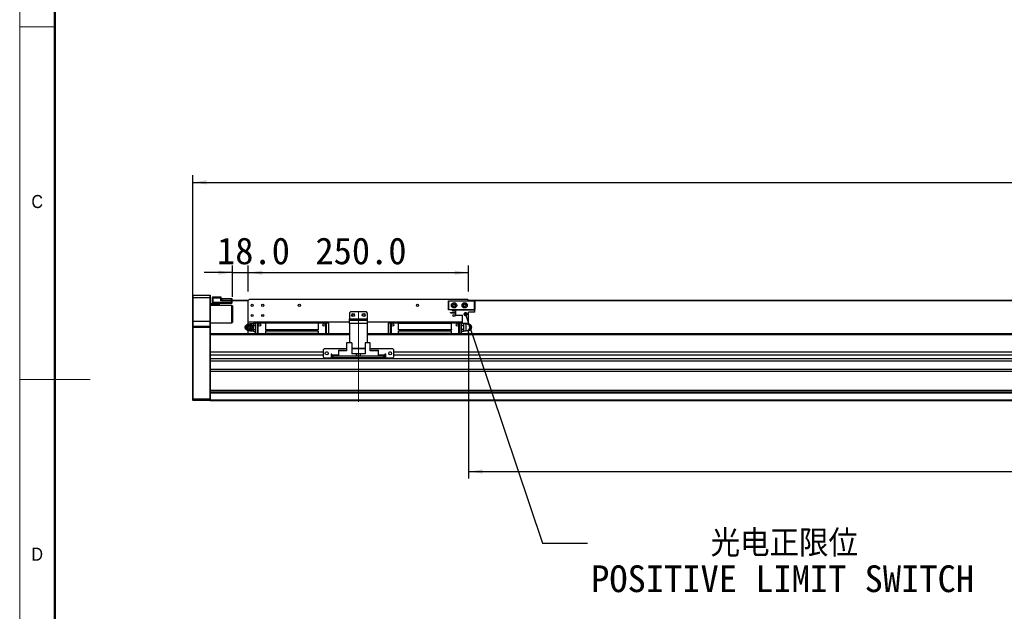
# Model space of a CAD drawing. Header units: millimetres. Extents: x 40 to 3320, y 40 to 2336.
# Tile 2 of 11: x 40 to 1157, y 925 to 1596. Entities that reach past the tile are written whole.
import ezdxf

# ---------------------------------------------------------------- set-up
doc = ezdxf.new("R2010")
doc.units = ezdxf.units.MM
doc.header["$LTSCALE"] = 8
doc.linetypes.add('CENTERX2', pattern=[20.32, 12.7, -2.54, 2.54, -2.54])
doc.layers.add('DIMNS', color=7, linetype='Continuous')
doc.styles.add('SLDTEXTSTYLE0', font='Gothic.ttf', dxfattribs={"width": 0.913})
doc.styles.add('SLDTEXTSTYLE7', font='txt')
doc.styles.add('SLDTEXTSTYLE8', font='txt', dxfattribs={"bigfont": 'bigfont'})
doc.dimstyles.new('SLDDIMSTYLE0', dxfattribs={"dimtxt": 30.4, "dimasz": 16, "dimexe": 0, "dimexo": 0.0625, "dimgap": 7.6, "dimtad": 2, "dimdec": 1, "dimrnd": 1e-09, "dimzin": 4, "dimdsep": 46, "dimtxsty": 'SLDTEXTSTYLE7', "dimsah": 1, "dimcen": 0.09, "dimadec": 0, "dimazin": 1, "dimtfac": 1, "dimtdec": 1, "dimtmove": 0, "dimatfit": 0, "dimfxl": 0, "dimfrac": 2, "dimtolj": 1, "dimtzin": 12, "dimarcsym": 0})
doc.dimstyles.new('SLDDIMSTYLE1', dxfattribs={"dimtxt": 30.4, "dimasz": 16, "dimexe": 0, "dimexo": 0.0625, "dimgap": 7.6, "dimtad": 2, "dimdec": 1, "dimrnd": 1e-09, "dimzin": 4, "dimdsep": 46, "dimtxsty": 'SLDTEXTSTYLE7', "dimsah": 1, "dimcen": 0.09, "dimadec": 0, "dimazin": 1, "dimtfac": 1, "dimtdec": 1, "dimtofl": 0, "dimtmove": 0, "dimatfit": 3, "dimfxl": 0, "dimfrac": 2, "dimtolj": 1, "dimtzin": 12, "dimarcsym": 0})
doc.dimstyles.new('SLDDIMSTYLE4', dxfattribs={"dimtxt": 0.18, "dimasz": 4.8, "dimexe": 0, "dimexo": 0.0625, "dimgap": 0, "dimtad": 0, "dimtih": 1, "dimtoh": 1, "dimdec": 0, "dimrnd": 1e-09, "dimzin": 0, "dimdsep": 46, "dimtxsty": 'Standard', "dimblk1": 'DOT', "dimblk2": 'DOT', "dimsah": 1, "dimcen": 0.09, "dimadec": 0, "dimazin": 0, "dimtfac": 4.8, "dimtdec": 0, "dimtofl": 0, "dimtmove": 0, "dimatfit": 3, "dimldrblk": 'DOT', "dimfxl": 0, "dimfrac": 2, "dimtolj": 1, "dimtzin": 0, "dimarcsym": 0})

# ---------------------------------------------------------------- blocks, each defined once
blk = doc.blocks.new('_D_8')
at = {"layer": 'DIMNS'}
for p, q in [((236.2, 1257.2), (236.2, 1419.5)), ((2472.2, 1257.2), (2472.2, 1419.5)), ((236.2, 1411.5), (2472.2, 1411.5))]:
    blk.add_line(p, q, dxfattribs=at)
for points in [[(236.2, 1411.5), (252.2, 1409.1), (252.2, 1413.9)], [(2472.2, 1411.5), (2456.2, 1413.9), (2456.2, 1409.1)]]:
    blk.add_solid(points, dxfattribs=at)
at = {"layer": 'DIMNS', "insert": (1274.2, 1451.4), "char_height": 30.4, "attachment_point": 1, "style": 'SLDTEXTSTYLE7'}
blk.add_mtext('2236.0', dxfattribs=at)
blk = doc.blocks.new('_D_10')
at = {"layer": 'DIMNS'}
for p, q in [((299.2, 1287.7), (299.2, 1317.1)), ((299.2, 1309.1), (549.2, 1309.1)), ((549.2, 1287.7), (549.2, 1317.1))]:
    blk.add_line(p, q, dxfattribs=at)
for points in [[(299.2, 1309.1), (315.2, 1306.7), (315.2, 1311.5)], [(549.2, 1309.1), (533.2, 1311.5), (533.2, 1306.7)]]:
    blk.add_solid(points, dxfattribs=at)
at = {"layer": 'DIMNS', "insert": (375.4, 1349), "char_height": 30.4, "attachment_point": 1, "style": 'SLDTEXTSTYLE7'}
blk.add_mtext('250.0', dxfattribs=at)
blk = doc.blocks.new('_D_11')
at = {"layer": 'DIMNS'}
for p, q in [((281.2, 1309.1), (249.2, 1309.1)), ((281.2, 1281.7), (281.2, 1317.1)), ((281.2, 1309.1), (299.2, 1309.1)), ((299.2, 1287.7), (299.2, 1317.1)), ((299.2, 1309.1), (338.7, 1309.1))]:
    blk.add_line(p, q, dxfattribs=at)
for points in [[(281.2, 1309.1), (265.2, 1311.5), (265.2, 1306.7)], [(299.2, 1309.1), (315.2, 1306.7), (315.2, 1311.5)]]:
    blk.add_solid(points, dxfattribs=at)
at = {"layer": 'DIMNS', "insert": (263.8, 1349), "char_height": 30.4, "attachment_point": 1, "style": 'SLDTEXTSTYLE7'}
blk.add_mtext('18.0', dxfattribs=at)
blk = doc.blocks.new('_D_12')
at = {"layer": 'DIMNS'}
for p, q in [((549.2, 1241.4), (549.2, 1075.5)), ((2129.2, 1237.9), (2129.2, 1075.5)), ((549.2, 1083.5), (2129.2, 1083.5))]:
    blk.add_line(p, q, dxfattribs=at)
for points in [[(549.2, 1083.5), (565.2, 1081.1), (565.2, 1085.9)], [(2129.2, 1083.5), (2113.2, 1085.9), (2113.2, 1081.1)]]:
    blk.add_solid(points, dxfattribs=at)
at = {"layer": 'DIMNS', "char_height": 30.4, "attachment_point": 1, "style": 'SLDTEXTSTYLE7'}
for s, insert in [('Stroke T=', (1212.5, 1123.4)), ('1580.0', (1388.1, 1123.4))]:
    blk.add_mtext(s, dxfattribs=dict(at, insert=insert))
blk = doc.blocks.new('SW_NOTE_5')
at = {"layer": 'DIMNS', "color": 0, "char_height": 30.4, "attachment_point": 1}
for s, insert, style in [('     光电正限位', (4.2, 15.2), 'SLDTEXTSTYLE8'), ('POSITIVE LIMIT SWITCH', (4.2, -25), 'SLDTEXTSTYLE7')]:
    blk.add_mtext(s, dxfattribs=dict(at, insert=insert, style=style))
blk = doc.blocks.new('_DOT')
at = {"color": 0, "linetype": 'ByBlock', "lineweight": -2}
blk.add_line((-0.5, 0), (-1, 0), dxfattribs=at)
at = {"color": 0, "linetype": 'ByBlock', "const_width": 0.5}
blk.add_lwpolyline([(-0.25, 0, 1), (0.25, 0, 1)], format="xyb", close=True, dxfattribs=at)

msp = doc.modelspace()

# ---------------------------------------------------------------- linework, layer by layer
at = {"color": 7, "linetype": 'Continuous', "lineweight": 18}
for p, q in [((40, 2336), (40, 40)), ((80, 2296), (80, 80)), ((40, 1588), (80, 1588)), ((40, 1188), (120, 1188))]:
    msp.add_line(p, q, dxfattribs=at)
at = {"color": 7, "linetype": 'Continuous', "lineweight": 50}
msp.add_line((80, 2296), (80, 80), dxfattribs=at)
at = {"color": 7, "linetype": 'Continuous', "lineweight": 25}
for p, q in [((236.5145695, 1283.510219), (236.2145793, 1283.2102214)), ((236.2145793, 1280.5102204), (236.2145793, 1283.2102214)), ((236.5145695, 1280.5102204), (236.2145793, 1280.5102204)), ((236.2145793, 1253.5102215), (236.2145793, 1280.5102204)), ((236.5145695, 1283.510219), (236.5145695, 1280.5102204)), ((236.5145695, 1283.510219), (255.9145701, 1283.510219)), ((236.5145695, 1280.5102204), (236.5145695, 1253.5102215)), ((255.9145701, 1280.5102204), (236.5145695, 1280.5102204)), ((255.9145701, 1280.5102204), (255.9145701, 1283.510219)), ((255.9145701, 1283.510219), (256.2145603, 1283.2102214)), ((255.9145701, 1253.5102215), (255.9145701, 1280.5102204)), ((255.9145701, 1280.5102204), (256.2145603, 1280.5102204)), ((256.2145603, 1283.2102214), (256.2145603, 1280.5102204)), ((256.2145603, 1280.5102204), (256.2145603, 1253.5102215)), ((256.2145603, 1274.0102221), (259.0145481, 1274.0102221)), ((258.7145579, 1281.2102248), (259.0145481, 1281.5102224)), ((258.7145579, 1280.0102194), (258.7145579, 1281.2102248)), ((258.7145579, 1280.0102194), (259.0145481, 1280.0102194)), ((258.7145579, 1275.5102251), (258.7145579, 1280.0102194)), ((259.0145481, 1275.5102251), (258.7145579, 1275.5102251)), ((258.7145579, 1274.3102197), (258.7145579, 1275.5102251)), ((259.0145481, 1274.0102221), (258.7145579, 1274.3102197)), ((259.0145481, 1281.5102224), (259.0145481, 1280.0102194)), ((259.0145481, 1281.5102224), (268.214525, 1281.5102224)), ((259.0145481, 1280.0102194), (259.0145481, 1275.5102251)), ((268.214525, 1280.0102194), (259.0145481, 1280.0102194)), ((259.0145481, 1275.5102251), (280.4145229, 1275.5102251)), ((259.0145481, 1275.5102251), (259.0145481, 1274.0102221)), ((280.4145229, 1274.0102221), (259.0145481, 1274.0102221)), ((266.2145507, 1274.0102221), (266.2145507, 1273.0102201)), ((268.214525, 1281.5102224), (268.214525, 1280.0102194)), ((268.214525, 1277.2102241), (268.214525, 1280.0102194)), ((268.214525, 1277.5102217), (280.4145229, 1277.5102217)), ((280.4145229, 1277.2102241), (268.214525, 1277.2102241)), ((268.7145483, 1277.7102251), (268.7145483, 1279.7102217)), ((268.7145483, 1279.7102217), (269.2145717, 1279.7102217)), ((268.7145483, 1277.5102217), (268.7145483, 1277.7102251)), ((269.2145717, 1277.7102251), (268.7145483, 1277.7102251)), ((269.2145717, 1279.7102217), (269.2145717, 1277.7102251)), ((269.2145717, 1279.7102217), (280.2145493, 1279.7102217)), ((269.2145717, 1277.7102251), (280.2145493, 1277.7102251)), ((280.2145493, 1277.7102251), (280.2145493, 1279.7102217)), ((280.2145493, 1279.7102217), (280.7145727, 1279.7102217)), ((280.7145727, 1277.7102251), (280.2145493, 1277.7102251)), ((280.4145229, 1277.5102217), (299.2145431, 1277.5102217)), ((280.4145229, 1277.5102217), (280.4145229, 1277.2102241)), ((280.4145229, 1277.5102217), (280.7145727, 1277.2102241)), ((280.4145229, 1275.5102251), (280.4145229, 1277.2102241)), ((280.4145229, 1277.2102241), (280.7145727, 1277.2102241)), ((280.4145229, 1274.0102221), (280.4145229, 1275.5102251)), ((280.4145229, 1275.5102251), (280.7145727, 1275.5102251)), ((280.4145229, 1274.0102221), (280.7145727, 1274.3102197)), ((280.7145727, 1279.7102217), (280.7145727, 1277.7102251)), ((280.7145727, 1277.7102251), (299.4145763, 1277.7102251)), ((280.7145727, 1277.2102241), (280.7145727, 1275.5102251)), ((280.7145727, 1275.5102251), (280.7145727, 1274.3102197)), ((300.2145302, 1278.5102238), (299.2145431, 1277.5102217)), ((299.2145431, 1253.0102205), (299.2145431, 1277.5102217)), ((548.214556, 1278.5102238), (300.2145302, 1278.5102238)), ((526.2145412, 1276.7102231), (526.5145612, 1277.0102207)), ((526.2145412, 1267.3102204), (526.2145412, 1276.7102231)), ((526.5145612, 1276.5859549), (526.2145412, 1276.7102231)), ((526.5145612, 1277.0102207), (526.638807, 1276.7102231)), ((526.5145612, 1277.0102207), (555.9145522, 1277.0102207)), ((526.638807, 1276.7102231), (526.5145612, 1276.5859549)), ((526.5145612, 1276.5859549), (526.5145612, 1267.4344887)), ((555.7902765, 1276.7102231), (526.638807, 1276.7102231)), ((549.2145431, 1277.5102217), (548.214556, 1278.5102238)), ((549.0145397, 1277.7102251), (2159.414531, 1277.7102251)), ((549.2145431, 1277.5102217), (2159.2144978, 1277.5102217)), ((549.2145431, 1277.0102207), (549.2145431, 1277.5102217)), ((555.9145522, 1277.0102207), (555.7902765, 1276.7102231)), ((555.9145522, 1276.5859549), (555.7902765, 1276.7102231)), ((555.9145522, 1277.0102207), (556.2145424, 1276.7102231)), ((556.2145424, 1276.7102231), (555.9145522, 1276.5859549)), ((555.9145522, 1267.4344887), (555.9145522, 1276.5859549)), ((556.2145424, 1276.7102231), (556.2145424, 1267.3102204)), ((266.2145507, 1273.0102201), (256.2145603, 1273.0102201)), ((280.7145727, 1272.0102255), (256.2145603, 1272.0102255)), ((266.2145507, 1273.0102201), (266.2145507, 1272.0102255)), ((281.2145364, 1271.5102245), (280.7145727, 1272.0102255)), ((280.7145727, 1252.0102222), (280.7145727, 1272.0102255)), ((281.2145364, 1271.5102245), (281.2145364, 1252.5102232)), ((415.2145398, 1264.5102252), (414.2145526, 1263.5102232)), ((414.2145526, 1263.5102232), (414.2145526, 1256.5102202)), ((433.2145464, 1264.5102252), (415.2145398, 1264.5102252)), ((434.2145634, 1263.5102232), (433.2145464, 1264.5102252)), ((434.2145634, 1263.5102232), (434.2145634, 1256.5102202)), ((526.5145612, 1267.4344887), (526.2145412, 1267.3102204)), ((526.5145612, 1267.0102228), (526.2145412, 1267.3102204)), ((526.5145612, 1267.4344887), (526.638807, 1267.3102204)), ((526.638807, 1267.3102204), (526.5145612, 1267.0102228)), ((534.714551, 1267.0102228), (526.5145612, 1267.0102228)), ((526.638807, 1267.3102204), (555.7902765, 1267.3102204)), ((528.5145354, 1263.4602223), (528.5145354, 1263.76022)), ((528.5145354, 1263.76022), (534.714551, 1263.76022)), ((528.5145354, 1263.4602223), (534.714551, 1263.4602223)), ((530.9145462, 1266.4102201), (534.714551, 1266.4102201)), ((530.9145462, 1265.7102232), (530.9145462, 1266.4102201)), ((530.9145462, 1265.7102232), (534.714551, 1265.7102232)), ((534.714551, 1260.8102222), (534.714551, 1267.0102228)), ((534.714551, 1267.0102228), (556.2145424, 1267.0102228)), ((549.2145431, 1251.5102212), (549.2145431, 1264.4102235)), ((556.2145424, 1264.4102235), (549.2145431, 1264.4102235)), ((555.7902765, 1267.3102204), (555.9145522, 1267.4344887)), ((555.7902765, 1267.3102204), (555.9145522, 1267.0102228)), ((556.2145424, 1267.3102204), (555.9145522, 1267.4344887)), ((556.2145424, 1267.3102204), (555.9145522, 1267.0102228)), ((556.2145424, 1264.4102235), (556.2145424, 1267.0102228)), ((236.5145695, 1253.5102215), (236.2145793, 1253.5102215)), ((236.2145793, 1248.2102212), (236.2145793, 1253.5102215)), ((236.5145695, 1253.5102215), (236.5145695, 1248.5102226)), ((255.9145701, 1253.5102215), (236.5145695, 1253.5102215)), ((255.9145701, 1248.5102226), (255.9145701, 1253.5102215)), ((256.2145603, 1253.5102215), (255.9145701, 1253.5102215)), ((256.2145603, 1253.5102215), (256.2145603, 1248.2102212)), ((256.2145603, 1252.0102222), (280.7145727, 1252.0102222)), ((280.7145727, 1252.0102222), (281.2145364, 1252.5102232)), ((414.2145526, 1253.0102205), (299.2145431, 1253.0102205)), ((299.2145431, 1250.5102229), (299.2145431, 1253.0102205)), ((305.2145255, 1251.0102202), (301.9145739, 1251.0102202)), ((305.7133567, 1251.6290244), (305.2145255, 1251.130223)), ((305.2145255, 1250.9678823), (305.7133567, 1251.6290244)), ((305.2145255, 1251.130223), (305.2145255, 1250.9678823)), ((305.2145255, 1250.4743223), (305.2145255, 1250.9678823)), ((305.7133567, 1251.6290244), (307.2145593, 1251.6290244)), ((307.2145593, 1252.6102212), (309.7145569, 1252.6102212)), ((307.2145593, 1252.6102212), (307.2145593, 1251.6102229)), ((309.7145569, 1251.6102229), (307.2145593, 1251.6102229)), ((307.2145593, 1251.6102229), (307.2145593, 1239.510223)), ((309.7145569, 1252.1102202), (309.7145569, 1252.6102212)), ((310.2145207, 1252.6102212), (309.7145569, 1252.1102202)), ((309.7145569, 1251.6102229), (309.7145569, 1252.1102202)), ((309.7145569, 1252.1102202), (310.2145207, 1251.6102229)), ((309.7145569, 1239.510223), (309.7145569, 1251.6102229)), ((318.8145769, 1252.6102212), (310.2145207, 1252.6102212)), ((310.2145207, 1251.6102229), (310.2145207, 1239.510223)), ((318.8145769, 1251.6102229), (310.2145207, 1251.6102229)), ((318.8145769, 1253.0102205), (318.8145769, 1251.7002222)), ((318.8145769, 1251.7002222), (318.8145769, 1244.6102236)), ((378.6145461, 1251.7002222), (318.8145769, 1251.7002222)), ((378.6145461, 1253.0102205), (378.6145461, 1251.7002222)), ((387.2145426, 1252.6102212), (378.6145461, 1252.6102212)), ((378.6145461, 1251.7002222), (378.6145461, 1244.6102236)), ((387.2145426, 1251.6102229), (378.6145461, 1251.6102229)), ((387.7145362, 1252.1102202), (387.2145426, 1252.6102212)), ((387.2145426, 1251.6102229), (387.7145362, 1252.1102202)), ((387.2145426, 1239.510223), (387.2145426, 1251.6102229)), ((387.7145362, 1252.6102212), (387.7145362, 1252.1102202)), ((387.7145362, 1252.6102212), (390.2145636, 1252.6102212)), ((387.7145362, 1252.1102202), (387.7145362, 1251.6102229)), ((390.2145636, 1251.6102229), (387.7145362, 1251.6102229)), ((387.7145362, 1251.6102229), (387.7145362, 1239.510223)), ((390.2145636, 1251.6102229), (390.2145636, 1252.6102212)), ((390.2145636, 1251.6102229), (390.2145636, 1239.510223)), ((414.2145526, 1256.5102202), (434.2145634, 1256.5102202)), ((414.2145526, 1255.0102209), (414.2145526, 1256.5102202)), ((414.2145526, 1251.5102212), (414.2145526, 1255.0102209)), ((414.2145526, 1255.0102209), (434.2145634, 1255.0102209)), ((434.2145634, 1251.5102212), (414.2145526, 1251.5102212)), ((414.2145526, 1251.5102212), (414.2145526, 1229.4102234)), ((434.2145634, 1256.5102202), (434.2145634, 1255.0102209)), ((434.2145634, 1255.0102209), (434.2145634, 1251.5102212)), ((542.2645521, 1253.0102205), (434.2145634, 1253.0102205)), ((434.2145634, 1251.5102212), (434.2145634, 1229.4102234)), ((458.2145524, 1252.6102212), (460.71455, 1252.6102212)), ((458.2145524, 1252.6102212), (458.2145524, 1251.6102229)), ((460.71455, 1251.6102229), (458.2145524, 1251.6102229)), ((458.2145524, 1239.510223), (458.2145524, 1251.6102229)), ((460.71455, 1252.1102202), (460.71455, 1252.6102212)), ((461.2145436, 1252.6102212), (460.71455, 1252.1102202)), ((460.71455, 1251.6102229), (460.71455, 1252.1102202)), ((460.71455, 1252.1102202), (461.2145436, 1251.6102229)), ((460.71455, 1239.510223), (460.71455, 1251.6102229)), ((469.8145401, 1252.6102212), (461.2145436, 1252.6102212)), ((461.2145436, 1251.6102229), (461.2145436, 1239.510223)), ((469.8145401, 1251.6102229), (461.2145436, 1251.6102229)), ((469.8145401, 1251.7002222), (469.8145401, 1253.0102205)), ((469.8145401, 1251.7002222), (529.6145391, 1251.7002222)), ((469.8145401, 1244.6102236), (469.8145401, 1251.7002222)), ((529.6145391, 1251.7002222), (529.6145391, 1253.0102205)), ((538.2145357, 1252.6102212), (529.6145391, 1252.6102212)), ((529.6145391, 1244.6102236), (529.6145391, 1251.7002222)), ((538.2145357, 1251.6102229), (529.6145391, 1251.6102229)), ((534.714551, 1260.8102222), (542.2645521, 1260.8102222)), ((538.7145591, 1252.1102202), (538.2145357, 1252.6102212)), ((538.2145357, 1251.6102229), (538.7145591, 1252.1102202)), ((538.2145357, 1239.510223), (538.2145357, 1251.6102229)), ((538.7145591, 1252.6102212), (538.7145591, 1252.1102202)), ((538.7145591, 1252.6102212), (541.2145567, 1252.6102212)), ((538.7145591, 1252.1102202), (538.7145591, 1251.6102229)), ((538.7145591, 1251.6102229), (538.7145591, 1239.510223)), ((541.2145567, 1251.6102229), (538.7145591, 1251.6102229)), ((541.2145567, 1251.6102229), (541.2145567, 1252.6102212)), ((542.2645521, 1251.6290244), (541.2145567, 1251.6290244)), ((541.2145567, 1239.510223), (541.2145567, 1251.6102229)), ((542.2645521, 1251.5102212), (542.2645521, 1260.8102222)), ((549.2145431, 1251.5102212), (542.2645521, 1251.5102212)), ((542.7157593, 1251.6290244), (543.2145607, 1250.9678823)), ((543.2145607, 1251.130223), (542.8345513, 1251.5102212)), ((543.2145607, 1250.9678823), (543.2145607, 1251.130223)), ((546.5145421, 1251.0102202), (543.2145607, 1251.0102202)), ((543.2145607, 1250.9678823), (543.2145607, 1250.4743223)), ((549.2145431, 1250.5102229), (549.2145431, 1251.5102212)), ((236.5145695, 1248.5102226), (236.2145793, 1248.2102212)), ((236.2145793, 1247.0102233), (236.2145793, 1248.2102212)), ((236.5145695, 1247.0102233), (236.2145793, 1247.0102233)), ((236.2145793, 1166.1344857), (236.2145793, 1247.0102233)), ((236.5145695, 1248.5102226), (236.5145695, 1247.0102233)), ((236.5145695, 1248.5102226), (255.9145701, 1248.5102226)), ((255.9145701, 1247.0102233), (236.5145695, 1247.0102233)), ((236.5145695, 1247.0102233), (236.5145695, 1166.0102212)), ((255.9145701, 1247.0102233), (255.9145701, 1248.5102226)), ((256.2145603, 1248.2102212), (255.9145701, 1248.5102226)), ((255.9145701, 1166.0102212), (255.9145701, 1247.0102233)), ((256.2145603, 1247.0102233), (255.9145701, 1247.0102233)), ((256.2145603, 1248.2102212), (256.2145603, 1247.0102233)), ((256.2145603, 1247.0102233), (256.2145603, 1239.2243665)), ((296.4113963, 1248.9715849), (296.0545432, 1248.4508862)), ((296.0545432, 1245.5695604), (296.4113963, 1245.0488579)), ((298.3213675, 1250.5102229), (298.0632794, 1250.1423207)), ((299.2145431, 1239.510223), (299.2145431, 1243.5102236)), ((301.9145739, 1243.0102226), (305.2145255, 1243.0102226)), ((302.0449889, 1250.5102229), (302.5005472, 1250.5102229)), ((302.0449889, 1243.5102236), (302.5005472, 1243.5102236)), ((304.3857825, 1247.0102233), (303.9063823, 1247.0102233)), ((305.2145255, 1249.980766), (305.2145255, 1250.4743223)), ((305.7133567, 1249.3196239), (305.2145255, 1249.980766)), ((305.2145255, 1247.9973395), (305.2145255, 1249.980766)), ((305.2145255, 1247.9973395), (305.7133567, 1249.3196239)), ((305.2145255, 1247.0102233), (305.2145255, 1247.9973395)), ((305.2145255, 1246.0231033), (305.2145255, 1247.0102233)), ((305.7133567, 1244.700819), (305.2145255, 1246.0231033)), ((305.2145255, 1244.0396805), (305.2145255, 1246.0231033)), ((305.2145255, 1244.0396805), (305.7133567, 1244.700819)), ((305.2145255, 1243.5461205), (305.2145255, 1244.0396805)), ((305.2145255, 1243.0525605), (305.2145255, 1243.5461205)), ((305.7133567, 1242.3914184), (305.2145255, 1243.0525605)), ((305.2145255, 1242.8902236), (305.2145255, 1243.0525605)), ((305.2145255, 1242.8902236), (305.7133567, 1242.3914184)), ((307.2145593, 1249.3196239), (305.7133567, 1249.3196239)), ((305.7133567, 1244.700819), (307.2145593, 1244.700819)), ((305.7133567, 1242.3914184), (307.2145593, 1242.3914184)), ((318.8145769, 1244.6102236), (378.6145461, 1244.6102236)), ((318.8145769, 1244.6102236), (318.8145769, 1244.1102226)), ((378.6145461, 1244.1102226), (318.8145769, 1244.1102226)), ((318.8145769, 1242.9102209), (318.8145769, 1240.0802222)), ((318.8145769, 1242.9102209), (378.6145461, 1242.9102209)), ((318.8145769, 1240.0802222), (318.8145769, 1239.510223)), ((378.6145461, 1240.0802222), (318.8145769, 1240.0802222)), ((378.6145461, 1244.6102236), (378.6145461, 1244.1102226)), ((378.6145461, 1242.9102209), (378.6145461, 1240.0802222)), ((378.6145461, 1240.0802222), (378.6145461, 1239.510223)), ((469.8145401, 1244.6102236), (529.6145391, 1244.6102236)), ((469.8145401, 1244.1102226), (469.8145401, 1244.6102236)), ((529.6145391, 1244.1102226), (469.8145401, 1244.1102226)), ((469.8145401, 1240.0802222), (469.8145401, 1242.9102209)), ((469.8145401, 1242.9102209), (529.6145391, 1242.9102209)), ((469.8145401, 1239.510223), (469.8145401, 1240.0802222)), ((529.6145391, 1240.0802222), (469.8145401, 1240.0802222)), ((529.6145391, 1244.6102236), (529.6145391, 1244.1102226)), ((529.6145391, 1240.0802222), (529.6145391, 1242.9102209)), ((529.6145391, 1239.510223), (529.6145391, 1240.0802222)), ((542.7157593, 1249.3196239), (541.2145567, 1249.3196239)), ((542.7157593, 1244.700819), (541.2145567, 1244.700819)), ((542.7157593, 1242.3914184), (541.2145567, 1242.3914184)), ((543.2145607, 1249.980766), (542.7157593, 1249.3196239)), ((542.7157593, 1249.3196239), (543.2145607, 1247.9973395)), ((543.2145607, 1246.0231033), (542.7157593, 1244.700819)), ((542.7157593, 1244.700819), (543.2145607, 1244.0396805)), ((543.2145607, 1243.0525605), (542.7157593, 1242.3914184)), ((542.7157593, 1242.3914184), (543.2145607, 1242.8902236)), ((543.2145607, 1250.4743223), (543.2145607, 1249.980766)), ((543.2145607, 1249.980766), (543.2145607, 1247.9973395)), ((543.2145607, 1247.9973395), (543.2145607, 1247.0102233)), ((543.2145607, 1247.0102233), (543.2145607, 1246.0231033)), ((543.2145607, 1246.0231033), (543.2145607, 1244.0396805)), ((543.2145607, 1244.0396805), (543.2145607, 1243.5461205)), ((543.2145607, 1243.5461205), (543.2145607, 1243.0525605)), ((543.2145607, 1243.0525605), (543.2145607, 1242.8902236)), ((543.2145607, 1243.0102226), (546.5145421, 1243.0102226)), ((549.6988904, 1250.5102229), (548.317672, 1250.5102229)), ((549.2145431, 1239.510223), (549.2145431, 1243.5102236)), ((550.1077187, 1250.5102229), (549.6988904, 1250.5102229)), ((550.1077187, 1243.5102236), (549.6988904, 1243.5102236)), ((551.9699168, 1247.0102233), (551.5838873, 1247.0102233)), ((552.3745429, 1248.4508862), (552.0177197, 1248.9715849)), ((552.0177197, 1245.0488579), (552.3745429, 1245.5695604)), ((414.2145526, 1239.510223), (256.2145603, 1239.510223)), ((256.2145603, 1239.2243665), (256.2145603, 1238.5102209)), ((256.2145603, 1238.5102209), (256.2145603, 1219.0102224)), ((410.7145381, 1229.4102234), (410.7145381, 1220.5102217)), ((416.7145502, 1229.4102234), (410.7145381, 1229.4102234)), ((416.7145502, 1229.4102234), (416.7145502, 1217.0102221)), ((431.7145359, 1229.4102234), (431.7145359, 1217.0102221)), ((437.7145481, 1229.4102234), (431.7145359, 1229.4102234)), ((2274.2145073, 1239.510223), (434.2145634, 1239.510223)), ((437.7145481, 1220.5102217), (437.7145481, 1229.4102234)), ((256.2145603, 1219.0102224), (256.2145603, 1215.6102226)), ((384.2145514, 1219.0102224), (256.2145603, 1219.0102224)), ((385.2145386, 1222.510222), (384.2145514, 1221.5102219)), ((384.2145514, 1221.5102219), (384.2145514, 1213.5102224)), ((410.7145381, 1222.510222), (385.2145386, 1222.510222)), ((389.0145433, 1219.0102224), (387.414546, 1219.0102224)), ((401.5145612, 1221.0102227), (409.3145442, 1221.0102227)), ((401.5145612, 1221.0102227), (401.5145612, 1220.5102217)), ((401.5145612, 1220.5102217), (401.5145612, 1214.5102226)), ((410.7145381, 1220.5102217), (401.5145612, 1220.5102217)), ((409.8145378, 1220.5102217), (409.3145442, 1221.0102227)), ((431.7145359, 1223.0102212), (416.7145502, 1223.0102212)), ((431.7145359, 1222.510222), (416.7145502, 1222.510222)), ((463.2145476, 1222.510222), (437.7145481, 1222.510222)), ((446.9145548, 1220.5102217), (437.7145481, 1220.5102217)), ((439.114542, 1221.0102227), (438.6145484, 1220.5102217)), ((439.114542, 1221.0102227), (446.9145548, 1221.0102227)), ((446.9145548, 1220.5102217), (446.9145548, 1221.0102227)), ((446.9145548, 1214.5102226), (446.9145548, 1220.5102217)), ((461.0145402, 1219.0102224), (459.4145429, 1219.0102224)), ((464.2145646, 1221.5102219), (463.2145476, 1222.510222)), ((464.2145646, 1213.5102224), (464.2145646, 1221.5102219)), ((2244.2145359, 1219.0102224), (464.2145646, 1219.0102224)), ((384.2145514, 1215.6102226), (256.2145603, 1215.6102226)), ((256.2145603, 1215.6102226), (256.2145603, 1211.2752438)), ((2452.2145998, 1211.2752438), (256.2145603, 1211.2752438)), ((256.2145603, 1211.2752438), (256.2145603, 1209.9675738)), ((256.2145603, 1209.9675738), (256.2145603, 1172.8102227)), ((2452.2145998, 1208.8177872), (256.2145603, 1208.8177872)), ((384.2145514, 1213.5102224), (385.2145386, 1212.5102223)), ((385.2145386, 1212.5102223), (393.2145548, 1212.5102223)), ((394.2145419, 1216.5102211), (393.2145548, 1216.5102211)), ((393.2145548, 1216.5102211), (393.2145548, 1212.5102223)), ((394.2145419, 1215.6102226), (393.2145548, 1215.6102226)), ((394.2145419, 1215.5102228), (394.2145419, 1216.5102211)), ((394.2145419, 1215.5102228), (394.2145419, 1214.5102226)), ((394.2145419, 1212.5102223), (394.2145419, 1214.5102226)), ((394.2145419, 1214.5102226), (395.2145588, 1214.5102226)), ((395.2145588, 1212.5102223), (394.2145419, 1212.5102223)), ((395.2145588, 1214.5102226), (395.2145588, 1212.5102223)), ((453.2145572, 1214.5102226), (395.2145588, 1214.5102226)), ((453.2145572, 1212.5102223), (395.2145588, 1212.5102223)), ((422.214539, 1217.0102221), (416.7145502, 1217.0102221)), ((422.214539, 1214.5102226), (422.214539, 1217.0102221)), ((424.2145431, 1217.0102221), (422.214539, 1217.0102221)), ((424.2145431, 1214.5102226), (424.2145431, 1217.0102221)), ((426.2145471, 1217.0102221), (424.2145431, 1217.0102221)), ((426.2145471, 1217.0102221), (426.2145471, 1214.5102226)), ((431.7145359, 1217.0102221), (426.2145471, 1217.0102221)), ((453.2145572, 1212.5102223), (453.2145572, 1214.5102226)), ((453.2145572, 1214.5102226), (454.2145443, 1214.5102226)), ((454.2145443, 1212.5102223), (453.2145572, 1212.5102223)), ((455.2145612, 1216.5102211), (454.2145443, 1216.5102211)), ((454.2145443, 1216.5102211), (454.2145443, 1215.5102228)), ((455.2145612, 1215.6102226), (454.2145443, 1215.6102226)), ((454.2145443, 1214.5102226), (454.2145443, 1215.5102228)), ((454.2145443, 1214.5102226), (454.2145443, 1212.5102223)), ((455.2145612, 1212.5102223), (455.2145612, 1216.5102211)), ((455.2145612, 1212.5102223), (463.2145476, 1212.5102223)), ((463.2145476, 1212.5102223), (464.2145646, 1213.5102224)), ((2244.2145359, 1215.6102226), (464.2145646, 1215.6102226)), ((2452.2145998, 1199.4059767), (256.2145603, 1199.4059767)), ((2452.2145998, 1196.9485208), (256.2145603, 1196.9485208)), ((2452.2145998, 1175.5102218), (256.2145603, 1175.5102218)), ((2452.2145998, 1173.5102215), (256.2145603, 1173.5102215)), ((256.2145603, 1172.8102227), (256.2145603, 1172.5102213)), ((236.2145793, 1164.3102222), (236.2145793, 1166.1344857)), ((236.2145793, 1166.1344857), (236.5145695, 1166.0102212)), ((236.2145793, 1164.3102222), (236.5145695, 1164.0102227)), ((236.5145695, 1166.0102212), (236.5145695, 1164.0102227)), ((236.5145695, 1166.0102212), (255.9145701, 1166.0102212)), ((255.9145701, 1164.0102227), (236.5145695, 1164.0102227)), ((256.2145603, 1166.1344857), (255.9145701, 1166.0102212)), ((255.9145701, 1164.0102227), (255.9145701, 1166.0102212)), ((256.2145603, 1164.3102222), (255.9145701, 1164.0102227)), ((2452.2145998, 1172.5102213), (256.2145603, 1172.5102213)), ((256.2145603, 1172.5102213), (256.2145603, 1164.5102218)), ((2452.2145998, 1164.5102218), (256.2145603, 1164.5102218)), ((256.2145603, 1164.5102218), (256.2145603, 1163.5102217)), ((2452.2145998, 1163.5102217), (256.2145603, 1163.5102217))]:
    msp.add_line(p, q, dxfattribs=at)
at = {"color": 8, "linetype": 'Continuous', "lineweight": 25}
for p, q in [((301.9145739, 1251.0102202), (301.9145739, 1250.5438399)), ((546.5145421, 1243.0102226), (546.5145421, 1251.0102202)), ((301.9145739, 1243.4454744), (301.9145739, 1243.0102226)), ((414.2145526, 1238.5102209), (256.2145603, 1238.5102209)), ((2274.2145073, 1238.5102209), (434.2145634, 1238.5102209)), ((401.5145612, 1215.5102228), (394.2145419, 1215.5102228)), ((454.2145443, 1215.5102228), (446.9145548, 1215.5102228))]:
    msp.add_line(p, q, dxfattribs=at)
at = {"color": 7, "linetype": 'Continuous', "lineweight": 25, "flags": 128}
for points in [[(295.6145418, 1247.0102233), (295.7856071, 1247.9378168), (296.2728155, 1248.7241921), (297.0018995, 1249.2496294), (297.8619349, 1249.4341393), (298.7220299, 1249.2496294), (299.4511139, 1248.7241921), (299.9383223, 1247.9378168), (300.1093876, 1247.0102233), (299.9383223, 1246.0826297), (299.4511139, 1245.2962507), (298.7220299, 1244.7708134), (297.8619349, 1244.5863035), (297.0018995, 1244.7708134), (296.2728155, 1245.2962507), (295.7856071, 1246.0826297), (295.6145418, 1247.0102233)], [(296.4113963, 1248.9715849), (296.4574706, 1249.0371239), (297.1984756, 1249.7728725), (298.1209171, 1250.2092418), (299.1246593, 1250.2989505), (300.1011026, 1250.0322756), (300.9442699, 1249.4381104), (301.5629661, 1248.5808466), (301.8899572, 1247.5533855), (301.8899572, 1246.467061), (301.5629661, 1245.4395962), (300.9442699, 1244.5823324), (300.1011026, 1243.9881709), (299.1246593, 1243.7214923), (298.1209171, 1243.811201), (297.1984756, 1244.2475741), (296.4574706, 1244.9833189), (296.4113963, 1245.0488579)], [(552.8145742, 1247.0102233), (552.6434791, 1247.9378168), (552.3745429, 1248.4508862)], [(552.3745429, 1245.5695604), (552.6434791, 1246.0826297), (552.8145742, 1247.0102233)]]:
    msp.add_lwpolyline(points, dxfattribs=at)
at = {"color": 7, "linetype": 'Continuous', "lineweight": 25}
for centre, radius in [((303.7145502, 1272.0102219), 1.25), ((315.7145502, 1272.0102219), 1.25), ((357.2145502, 1272.0102219), 1.25), ((491.2145502, 1272.0102219), 1.25), ((532.7145502, 1272.0102219), 3), ((532.7145502, 1272.0102219), 1.7), ((532.7145502, 1272.0102219), 1.25), ((544.7145502, 1272.0102219), 3), ((544.7145502, 1272.0102219), 1.7), ((544.7145502, 1272.0102219), 1.25), ((418.2145502, 1261.0102219), 1.7), ((418.2145502, 1261.0102219), 1.25), ((430.2145502, 1261.0102219), 1.7), ((430.2145502, 1261.0102219), 1.25), ((303.7145502, 1260.5102219), 1.25), ((312.0145502, 1249.7102219), 1.5), ((315.7145502, 1260.5102219), 1.25), ((385.4145502, 1249.7102219), 1.5), ((463.0145502, 1249.7102219), 1.5), ((532.7145502, 1260.5102219), 1.25), ((536.4145502, 1249.7102219), 1.5), ((388.2145502, 1217.5102219), 1.7), ((460.2145502, 1217.5102219), 1.7)]:
    msp.add_circle(centre, radius, dxfattribs=at)
for centre, radius, start, end in [((301.9145502, 1247.0102219), 4, 90, 117.9917204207), ((546.5145502, 1247.0102219), 4, 0, 90), ((298.8720047, 1247.0102219), 3.3, 0, 90.0000000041), ((298.8720047, 1247.0102219), 3.3, 269.9999999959, 0), ((301.9145502, 1247.0102219), 4, 242.6870994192, 270), ((546.5145502, 1247.0102219), 4, 270, 0), ((547.1671983, 1247.0102214), 3.5754249, 306.7206095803, 53.2793904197), ((549.3497368, 1247.0871518), 3.2679748, 358.651126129, 71.7127689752), ((549.3464163, 1246.9343468), 3.2712698, 289.1081757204, 1.3290836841)]:
    msp.add_arc(centre, radius, start, end, dxfattribs=at)
at = {"color": 8, "linetype": 'Continuous', "lineweight": 25}
msp.add_arc((299.4126039, 1247.0102214), 3.0435285, 293.9291862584, 66.0708137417, dxfattribs=at)
at = {"color": 7, "linetype": 'Continuous', "lineweight": 25}
for points, knots in [([(296.826185, 1247.0102233), (296.8376188, 1247.1358458), (296.8604871, 1247.3870985), (297.0391041, 1247.7214413), (297.3020206, 1247.9756508), (297.6303378, 1248.1209821), (297.9841388, 1248.1410934), (298.3243459, 1248.033726), (298.6123882, 1247.810886), (298.8158322, 1247.4980892), (298.8897778, 1247.2135385), (298.9038586, 1246.9245123), (298.8580736, 1246.6331639), (298.6862572, 1246.2990418), (298.4215228, 1246.0447783), (298.0936842, 1245.8994644), (297.7397034, 1245.8793427), (297.3995826, 1245.9867236), (297.1112966, 1246.2095504), (296.9087191, 1246.522371), (296.8322979, 1246.8068396), (296.8273626, 1246.9710428), (296.826185, 1247.0102233)], [0, 0, 0, 0, 0.0536856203, 0.107374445, 0.1610588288, 0.2147471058, 0.2684267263, 0.3221127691, 0.3758008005, 0.4294871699, 0.4831743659, 0.4999980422, 0.5536849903, 0.6073704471, 0.6610548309, 0.7147429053, 0.7684304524, 0.822116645, 0.8758043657, 0.929490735, 0.9831757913, 1, 1, 1, 1]), ([(298.0294239, 1243.9063263), (298.0300993, 1243.905283), (298.1211965, 1243.7645501), (298.2216544, 1243.6369138), (298.3213675, 1243.5102236)], [0, 0, 0, 0, 0.0074134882, 1, 1, 1, 1]), ([(302.0449889, 1250.5102229), (301.5664742, 1250.5102229), (300.7647046, 1250.5102229), (299.5829798, 1250.5102229), (298.8702598, 1250.5102229), (298.4591691, 1250.5102229), (298.3213675, 1250.5102229)], [0, 0, 0, 0, 0.3345930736, 0.5606234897, 0.8527167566, 1, 1, 1, 1]), ([(298.3213675, 1243.5102236), (298.6330941, 1243.5102236), (299.1564189, 1243.5102236), (300.1449485, 1243.5102236), (301.1049012, 1243.5102236), (301.7343753, 1243.5102236), (302.0449889, 1243.5102236)], [0, 0, 0, 0, 0.3312875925, 0.5561636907, 0.7809892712, 1, 1, 1, 1]), ([(303.9063823, 1247.0102233), (303.6354431, 1247.3677539), (303.1852143, 1247.9618749), (302.6310612, 1248.9053505), (302.2889739, 1249.7264694), (302.130478, 1250.2356059), (302.0449889, 1250.5102229)], [0, 0, 0, 0, 0.3228997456, 0.5365735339, 0.75003794, 1, 1, 1, 1]), ([(302.0449889, 1243.5102236), (302.1543704, 1243.8634857), (302.3368579, 1244.4528528), (302.7756137, 1245.3895611), (303.3092425, 1246.2210886), (303.69721, 1246.733797), (303.9063823, 1247.0102233)], [0, 0, 0, 0, 0.3204884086, 0.5346889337, 0.7491279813, 1, 1, 1, 1]), ([(302.5005472, 1250.5102229), (302.8658572, 1250.0025809), (303.4833218, 1249.1445397), (304.0847942, 1247.896334), (304.2931726, 1247.2828671), (304.3857825, 1247.0102233)], [0, 0, 0, 0, 0.445947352, 0.7537617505, 1, 1, 1, 1]), ([(304.3857825, 1247.0102233), (304.2100876, 1246.5167869), (303.9094659, 1245.6724955), (303.1731088, 1244.4249139), (302.7122374, 1243.7981244), (302.5005472, 1243.5102236)], [0, 0, 0, 0, 0.4319455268, 0.7390777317, 1, 1, 1, 1]), ([(548.3706903, 1243.5102236), (548.4454464, 1243.5102236), (548.8734354, 1243.5102236), (549.3256573, 1243.5102236), (549.6988904, 1243.5102236)], [0, 0, 0, 0, 0.17466820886, 1, 1, 1, 1]), ([(551.5838873, 1247.0102233), (551.2203909, 1247.5189498), (550.5984353, 1248.3893994), (550.0001431, 1249.6344637), (549.7890091, 1250.2482426), (549.6988904, 1250.5102229)], [0, 0, 0, 0, 0.446321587, 0.7636724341, 1, 1, 1, 1]), ([(549.6988904, 1243.5102236), (549.8777874, 1244.0055033), (550.1875945, 1244.8632099), (550.9239571, 1246.1075347), (551.3818691, 1246.7338918), (551.5838873, 1247.0102233)], [0, 0, 0, 0, 0.4330016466, 0.7498559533, 1, 1, 1, 1]), ([(550.1077187, 1250.5102229), (550.3929456, 1250.1255928), (550.8752522, 1249.4751995), (551.50714, 1248.340167), (551.7860013, 1247.5765438), (551.9352409, 1247.1169987), (551.9699168, 1247.0102233)], [0, 0, 0, 0, 0.3444468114, 0.5824449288, 0.9029809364, 1, 1, 1, 1]), ([(551.9699168, 1247.0102233), (551.845596, 1246.6284363), (551.6356552, 1245.9837119), (551.082943, 1244.8784339), (550.5487312, 1244.103719), (550.2044256, 1243.6403675), (550.1077187, 1243.5102236)], [0, 0, 0, 0, 0.3434814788, 0.5800378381, 0.8820430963, 1, 1, 1, 1])]:
    msp.add_open_spline(points, degree=3, knots=knots, dxfattribs=at)
at = {"layer": 'DIMNS', "linetype": 'CENTERX2', "lineweight": 18}
msp.add_line((424.2145502, 1162.7102219), (424.2145502, 1272.3102219), dxfattribs=at)

# ---------------------------------------------------------------- block references
at = {"layer": 'DIMNS'}
msp.add_blockref('SW_NOTE_5', (683.9807692, 1002.1076921), dxfattribs=at)

# ---------------------------------------------------------------- texts
at = {"color": 7, "linetype": 'Continuous', "lineweight": 0, "char_height": 14.8166667, "attachment_point": 1, "style": 'SLDTEXTSTYLE0'}
for s, insert in [('C', (53.3333333, 1397.1704528)), ('D', (53.3333333, 997.1704528))]:
    msp.add_mtext(s, dxfattribs=dict(at, insert=insert))

# ---------------------------------------------------------------- dimensions: what is measured, and where the dimension line sits
at = {"layer": 'DIMNS'}
for base, p1, p2, dimstyle, picture, middle in [((2472.2145502, 1411.5102219), (236.2145502, 1247.0102219), (2472.2145502, 1247.0102219), 'SLDDIMSTYLE1', '_D_8', (1333.6085068, 1411.5102219)), ((299.2145502, 1309.1065969), (281.2145502, 1271.5102219), (299.2145502, 1277.5102219), 'SLDDIMSTYLE0', '_D_11', (301.2130817, 1309.1065969)), ((549.2145502, 1309.1065969), (299.2145502, 1277.5102219), (549.2145502, 1277.5102219), 'SLDDIMSTYLE1', '_D_10', (423.8243588, 1309.1065969))]:
    dim = msp.add_linear_dim(base=base, p1=p1, p2=p2, dimstyle=dimstyle, dxfattribs=at)
    dim.commit()
    dim.dimension.update_dxf_attribs({"geometry": picture, "text_midpoint": middle, "dimtype": 160})
dim = msp.add_linear_dim(base=(2129.2145502, 1083.5102219), p1=(549.2145502, 1251.5102219), p2=(2129.2145502, 1248.0102219), text='Stroke T=<>', dimstyle='SLDDIMSTYLE1', dxfattribs=at)
dim.commit()
dim.dimension.update_dxf_attribs({"geometry": '_D_12', "text_midpoint": (1359.6932066, 1083.5102219), "dimtype": 160})

# ---------------------------------------------------------------- leaders
msp.add_leader([(545.7087837, 1262.0151084), (633.1807692, 1002.1076921), (683.9807692, 1002.1076921)], dimstyle='SLDDIMSTYLE4', dxfattribs=at)

doc.saveas('drawing.dxf')
